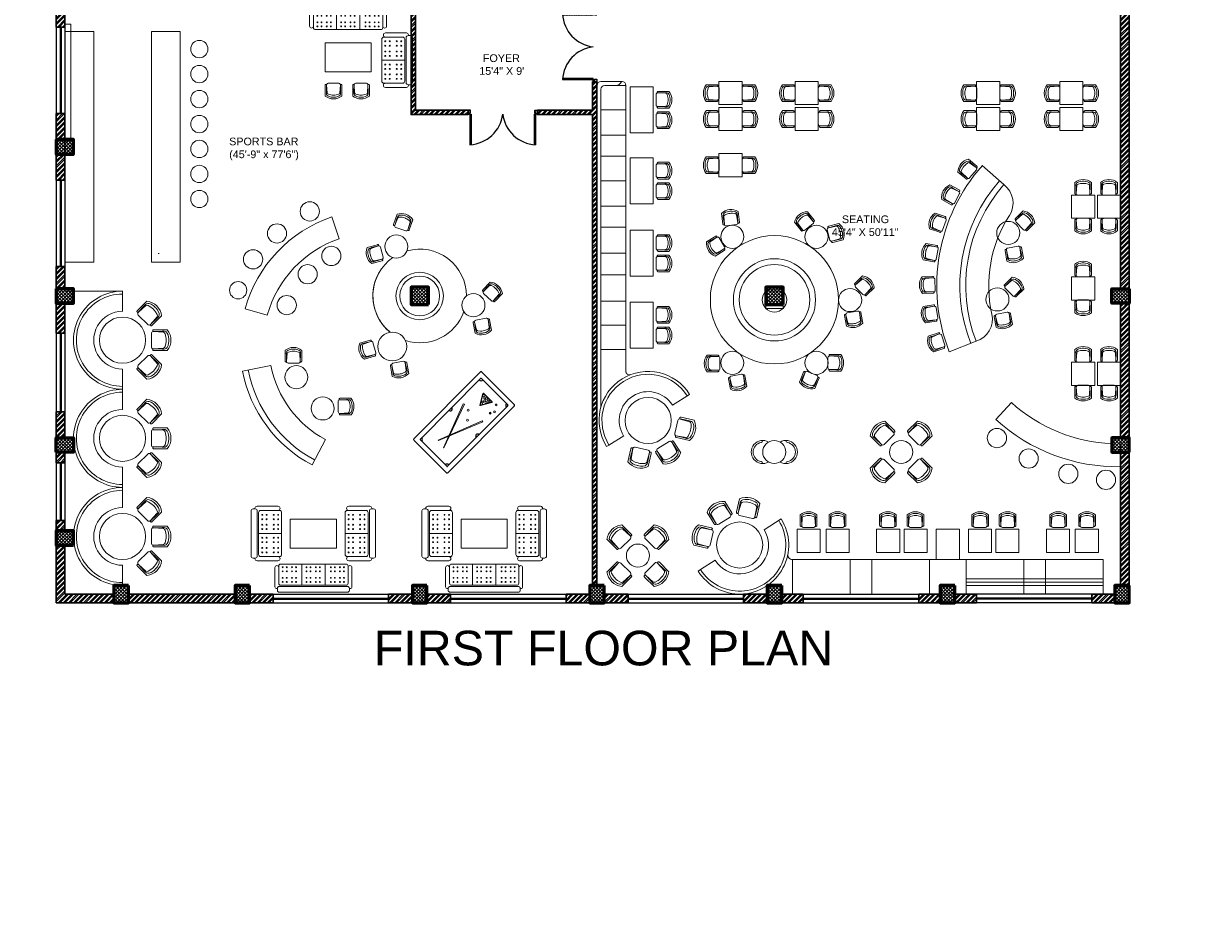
# Model space of a CAD drawing. Header units: inches. Extents: x 704 to 259546, y -107711 to 151004.
# Tile 187 of 256: x 127103 to 128315, y 22307 to 23247. Entities that reach past the tile are written whole.
import ezdxf

# ---------------------------------------------------------------- set-up
doc = ezdxf.new("R2010")
doc.units = ezdxf.units.IN
doc.header["$MEASUREMENT"] = 0
for name, color, linetype in [('NT', 1, 'Continuous'), ('PD_025_TEXT', 61, 'Continuous'), ('PP BALL VALVE', 7, 'Continuous')]:
    doc.layers.add(name, color=color, linetype=linetype)
for name, color, linetype, lineweight in [('PD_BRICK WALL_115', 134, 'Continuous', 30), ('PD_COLUMN', 2, 'Continuous', 60), ('PD_DOOR', 42, 'Continuous', 25), ('PD_FURNITURE_LOOSE', 20, 'Continuous', 18), ('PD_HATCH', 45, 'Continuous', 9), ('PD_WINDOW', 140, 'Continuous', 25), ('TEXT', 7, 'Continuous', 15)]:
    doc.layers.add(name, color=color, linetype=linetype, lineweight=lineweight)
doc.styles.get("Standard").update_dxf_attribs({"font": 'arial.ttf', "height": 6})
doc.styles.add('style1', font='arial.ttf', dxfattribs={"height": 500})
pattern_1 = [(45, (154266.819, 41472.0825), (-2.65165043, 2.65165043), []), (45, (154268.5867, 41472.0825), (-2.65165043, 2.65165043), [])]
pattern_2 = [(45, (272580.633, 49362.1867), (-1.767766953, 1.767766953), []), (135, (272580.633, 49362.1867), (-1.767766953, -1.767766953), [])]

# ---------------------------------------------------------------- blocks, each defined once
blk = doc.blocks.new('door')
h = blk.add_hatch()
h.set_pattern_fill('ANSI31', color=8, scale=10, style=0)
h.set_pattern_definition([(45, (10752.127, -6120.4824), (-0.883883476, 0.883883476), [])])
edge = h.paths.add_edge_path()
edge.add_arc((-14403.8, -18781.4), 31.4, 180, 182.3452)
edge.add_line((-14435.2, -18782.7), (-14403.8, -18782.7))
edge.add_line((-14403.8, -18782.7), (-14403.8, -18781.4))
edge.add_line((-14403.8, -18781.4), (-14435.3, -18781.4))
h = blk.add_hatch()
h.set_pattern_fill('ANSI31', color=8, scale=10, style=0)
h.set_pattern_definition([(45, (10752.127, -6123.4768), (-0.883883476, 0.883883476), [])])
edge = h.paths.add_edge_path()
edge.add_arc((-14403.8, -18848.7), 31.4, 177.6548, 180, ccw=False)
edge.add_line((-14435.2, -18847.4), (-14403.8, -18847.4))
edge.add_line((-14403.8, -18847.4), (-14403.8, -18848.7))
edge.add_line((-14403.8, -18848.7), (-14435.3, -18848.7))
at = {"color": 8}
for p, q in [((-14403.8, -18781.4), (-14435.3, -18781.4)), ((-14403.8, -18782.7), (-14435.2, -18782.7)), ((-14403.8, -18780.1), (-14403.8, -18782.7)), ((-14403.8, -18848.7), (-14435.3, -18848.7)), ((-14403.8, -18847.4), (-14435.2, -18847.4)), ((-14403.8, -18850), (-14403.8, -18847.4))]:
    blk.add_line(p, q, dxfattribs=at)
for points in [[(-14400, -18782.1), (-14400, -18779.5), (-14403.8, -18779.5), (-14403.8, -18781.4), (-14402.6, -18781.4), (-14402.6, -18782.1), (-14400, -18782.1)], [(-14400, -18848.1), (-14400, -18850.6), (-14403.8, -18850.6), (-14403.8, -18848.7), (-14402.6, -18848.7), (-14402.6, -18848.1), (-14400, -18848.1)]]:
    blk.add_lwpolyline(points, dxfattribs=at)
for points in [[(-14400.2, -18781.8), (-14400.2, -18779.7), (-14403.6, -18779.7), (-14403.6, -18781.2), (-14402.3, -18781.2), (-14402.3, -18781.8)], [(-14400.2, -18848.3), (-14400.2, -18850.4), (-14403.6, -18850.4), (-14403.6, -18849), (-14402.3, -18849), (-14402.3, -18848.3)]]:
    blk.add_lwpolyline(points, close=True, dxfattribs=at)
for centre, radius, start, end in [((-14399.5, -18779.6), 35.8, 182.8848, 263.0539), ((-14399.9, -18850.3), 35.4, 96.4258, 177.3294)]:
    blk.add_arc(centre, radius, start, end, dxfattribs=at)
blk = doc.blocks.new('LONG SEATING')
at = {"layer": 'PD_FURNITURE_LOOSE', "color": 8}
for p, q in [((-9458.3, -19159.3), (-9458.3, -18857.6)), ((-9454.3, -18853.6), (-9432.3, -18853.6)), ((-9450.3, -18857.6), (-9428.3, -18857.6)), ((-9434.7, -18855.9), (-9432.5, -18853.6)), ((-9428.3, -18857.6), (-9428.3, -19154.9)), ((-9454.3, -19192.5), (-9454.3, -18861.6)), ((-9454.3, -18883.1), (-9428.3, -18883.1)), ((-9454.3, -18909.5), (-9428.3, -18909.5)), ((-9454.3, -18931.3), (-9428.3, -18931.3)), ((-9450.4, -18931.3), (-9438, -18931.3)), ((-9454.3, -18956.8), (-9428.3, -18956.8)), ((-9454.3, -18983.2), (-9428.3, -18983.2)), ((-9454.3, -19005), (-9428.3, -19005)), ((-9454.3, -19032), (-9428.3, -19032)), ((-9454.3, -19054.5), (-9428.3, -19054.5)), ((-9454.3, -19081.8), (-9428.3, -19081.8)), ((-9454.3, -19106.8), (-9428.3, -19106.8)), ((-9454.3, -19132.2), (-9428.3, -19132.2))]:
    blk.add_line(p, q, dxfattribs=at)
for centre, radius, start, end in [((-9454.3, -18857.6), 4, 90, 180), ((-9450.3, -18861.6), 4, 90, 180), ((-9438, -18853.6), 4, 270, 324.4698), ((-9432.3, -18857.6), 4, 0, 90), ((-9424.7, -19154.9), 3.62, 180.002, 284.8487)]:
    blk.add_arc(centre, radius, start, end, dxfattribs=at)
blk = doc.blocks.new('A$C57124B3B')
at = {"color": 8}
for p, q in [((46, 504), (46, 109)), ((665, 109), (665, 506))]:
    blk.add_line(p, q, dxfattribs=at)
for points in [[(100, 525), (95, 530), (90, 534), (86, 537), (82, 539), (78, 541), (75, 542), (71, 542), (68, 542), (66, 541), (63, 541), (61, 540), (59, 539), (57, 538), (55, 537), (54, 535), (52, 534), (51, 532), (50, 529), (49, 526), (48, 522), (47, 516), (46, 509), (46, 506)], [(100, 525), (92, 265), (90, 207), (95, 175), (111, 140), (143, 111), (197, 86), (269, 70), (318, 65), (357, 65)], [(610, 525), (619, 265), (621, 207), (615, 175), (599, 140), (568, 111), (513, 86), (441, 70), (392, 65), (354, 65)], [(610, 525), (615, 530), (620, 534), (624, 537), (629, 539), (632, 541), (636, 542), (639, 542), (642, 542), (645, 541), (647, 541), (650, 540), (652, 539), (653, 538), (655, 537), (657, 535), (658, 534), (659, 532), (660, 529), (662, 526), (663, 522), (664, 516), (664, 509), (665, 506)]]:
    blk.add_lwpolyline(points, dxfattribs=at)
blk.add_lwpolyline([(353, 144), (310, 144), (260, 151), (165, 175), (136, 193), (116, 221), (100, 522, -0.429937), (157, 583), (553, 583, -0.429937), (610, 522), (594, 221), (575, 193), (545, 175), (450, 151), (401, 144), (357, 144)], format="xyb", dxfattribs=at)
blk.add_arc((355, 499), 498, 231.563, 308.437, dxfattribs=at)
blk = doc.blocks.new('sfsfsfsf')
at = {"layer": 'PD_FURNITURE_LOOSE', "color": 8}
for p, q in [((-14015.6, -19354.5), (-14015.6, -19390.5)), ((-14015.6, -19354.5), (-13873.1, -19354.5)), ((-13955.6, -19354.5), (-13955.6, -19390.5)), ((-13933.1, -19354.5), (-13933.1, -19390.5)), ((-13873.1, -19354.5), (-13873.1, -19390.5)), ((-14015.6, -19374.4), (-13873.1, -19374.4)), ((-13873.1, -19378.1), (-14015.6, -19378.1)), ((-13873.1, -19381.5), (-14015.6, -19381.5))]:
    blk.add_line(p, q, dxfattribs=at)
for points in [[(-14013.3, -19323), (-14013.3, -19347), (-13989.3, -19347), (-13989.3, -19323)], [(-13984.7, -19323), (-13984.7, -19347), (-13960.7, -19347), (-13960.7, -19323)], [(-13932.2, -19323), (-13932.2, -19347), (-13908.2, -19347), (-13908.2, -19323)], [(-13902.1, -19323), (-13902.1, -19347), (-13878.1, -19347), (-13878.1, -19323)]]:
    blk.add_lwpolyline(points, close=True, dxfattribs=at)
at = {"layer": 'PD_FURNITURE_LOOSE', "color": 8, "extrusion": (0, 0, -1), "xscale": -0.02800229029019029, "yscale": 0.02800229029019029, "zscale": -0.02800229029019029, "rotation": 180}
for p in [(13991.1, -19304.8), (13962.5, -19304.8), (13910, -19304.8), (13879.9, -19304.8)]:
    blk.add_blockref('A$C57124B3B', p, dxfattribs=at)
blk = doc.blocks.new('gfhh')
at = {"layer": 'PD_FURNITURE_LOOSE', "color": 8}
for p, q in [((371822.3, 121926.3), (371820.2, 121928.4)), ((371822.3, 121926.3), (371835.1, 121913.5)), ((371877.5, 121871.1), (371892.3, 121856.3))]:
    blk.add_line(p, q, dxfattribs=at)
blk.add_circle((371856.3, 121892.3), 24, dxfattribs=at)
for radius in [51, 48, 30]:
    blk.add_arc((371856.3, 121892.3), radius, 135, 315, dxfattribs=at)
at = {"layer": 'PD_FURNITURE_LOOSE', "color": 8, "yscale": 0.03500286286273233, "zscale": 0.03500286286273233}
for p, xscale, rotation in [((371868.7, 121942.7), 0.03500286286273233, 180.0000000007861), ((371883.1, 121936.7), -0.03500286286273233, 135.0000000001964), ((371906.7, 121904.7), -0.03500286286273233, 90)]:
    blk.add_blockref('A$C57124B3B', p, dxfattribs=dict(at, xscale=xscale, rotation=rotation))
blk = doc.blocks.new('SGRB')
at = {"layer": 'PD_FURNITURE_LOOSE', "color": 8}
blk.add_lwpolyline([(285163.1, -172777.1), (285187.1, -172777.1), (285187.1, -172801.1), (285163.1, -172801.1), (285163.1, -172777.1)], dxfattribs=at)
at = {"layer": 'PD_FURNITURE_LOOSE', "color": 8, "extrusion": (0, 0, -1), "xscale": -0.02800229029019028, "yscale": 0.02800229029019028, "zscale": -0.02800229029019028, "rotation": 180}
blk.add_blockref('A$C57124B3B', (-285185.1, -172760.8), dxfattribs=at)
at = {"layer": 'PD_FURNITURE_LOOSE', "color": 8, "extrusion": (0, 0, -1), "xscale": 0.02800229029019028, "yscale": 0.02800229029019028, "zscale": -0.02800229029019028}
blk.add_blockref('A$C57124B3B', (-285185.1, -172817.4), dxfattribs=at)
blk = doc.blocks.new('FGGHGH')
at = {"layer": 'PD_FURNITURE_LOOSE', "color": 8}
for p, q in [((15589.3, -1662.5), (15589.1, -1662.5)), ((15612.9, -1662.5), (15613.1, -1662.5)), ((15589.3, -1686.5), (15589.1, -1686.5)), ((15612.9, -1686.5), (15613.1, -1686.5))]:
    blk.add_line(p, q, dxfattribs=at)
blk.add_circle((15601.1, -1674.5), 12, dxfattribs=at)
for centre, radius, start, end in [((15601.1, -1662.5), 12, 330, 210), ((15601.1, -1662.5), 10, 9.5941, 170.4059), ((15589.3, -1660.5), 2, 270, 350.4059), ((15612.9, -1660.5), 2, 189.5941, 270), ((15601.1, -1686.5), 12, 150, 30), ((15589.3, -1688.5), 2, 9.5941, 90), ((15601.1, -1686.5), 10, 189.5941, 350.4059), ((15612.9, -1688.5), 2, 90, 170.4059)]:
    blk.add_arc(centre, radius, start, end, dxfattribs=at)
blk = doc.blocks.new('SNOOKER T')
at = {"layer": 'PD_HATCH', "ltscale": 12}
h = blk.add_hatch(color=8, dxfattribs=at)
h.dxf.hatch_style = 1
h.paths.add_polyline_path([(-13082.5, -18423.9, 1), (-13080.6, -18423.9, 1)])
at = {"color": 8, "linetype": 'ByBlock'}
for p, q in [((-13134.2, -18407.1), (-13134.3, -18407.4)), ((-13135.8, -18415.3), (-13135.7, -18415.6))]:
    blk.add_line(p, q, dxfattribs=at)
blk.add_lwpolyline([(-13092, -18423.6), (-13135.1, -18406.8), (-13135.2, -18407.1), (-13092.4, -18424.7)], close=True, dxfattribs=at)
for points in [[(-13123.7, -18411.3), (-13093, -18400.3), (-13093.4, -18399.2), (-13124.4, -18411)], [(-13125.1, -18411.2), (-13136.7, -18415.6), (-13136.6, -18415.9), (-13124.4, -18411.5)]]:
    blk.add_lwpolyline(points, dxfattribs=at)
for points in [[(-13073.1, -18417.9, 0.577193), (-13072.4, -18417.5), (-13072.4, -18406, 0.577193), (-13073.1, -18405.7), (-13083, -18411.4, 0.577665), (-13083, -18412.1)], [(-13072.9, -18417.6, 0.577193), (-13072.8, -18417.5), (-13072.8, -18406, 0.577193), (-13072.9, -18406), (-13082.8, -18411.7, 0.577665), (-13082.8, -18411.8)]]:
    blk.add_lwpolyline(points, format="xyb", close=True, dxfattribs=at)
for centre in [(-13094.5, -18406.9), (-13073.7, -18407.5), (-13101.6, -18413.2), (-13081, -18411.7), (-13078.9, -18411.2), (-13077.1, -18413.7), (-13076.2, -18411.3), (-13075.3, -18414.6), (-13074.8, -18409.7), (-13074.2, -18411.7), (-13073.7, -18413.5), (-13073.7, -18416), (-13081.6, -18423.9), (-13077.6, -18426.1), (-13071.9, -18422.3)]:
    blk.add_circle(centre, 0.925, dxfattribs=at)
at = {"layer": 'NT', "color": 8}
for points in [[(-13150.5, -18435.5), (-13060.4, -18435.5, 0.414214), (-13059.2, -18434.3), (-13059.2, -18390.5, 0.414214), (-13060.4, -18389.3), (-13150.5, -18389.3, 0.414214), (-13151.7, -18390.5), (-13151.7, -18434.3, 0.414214)], [(-13146.5, -18430.9), (-13064.5, -18430.9, 0.414214), (-13063.8, -18430.3), (-13063.8, -18394.5, 0.414214), (-13064.5, -18393.9), (-13146.5, -18393.9, 0.414214), (-13147.1, -18394.5), (-13147.1, -18430.3, 0.414214)]]:
    blk.add_lwpolyline(points, format="xyb", close=True, dxfattribs=at)
for centre, radius, start, end in [((-13147.1, -18393.9), 2.47, 270, 0), ((-13105.5, -18393.9), 1.85, 180, 0), ((-13063.8, -18393.9), 2.47, 180, 270), ((-13147.1, -18430.9), 2.47, 0, 90), ((-13105.5, -18430.9), 1.85, 0, 180), ((-13063.8, -18430.9), 2.47, 90, 180)]:
    blk.add_arc(centre, radius, start, end, dxfattribs=at)
blk = doc.blocks.new('A$C26EC0CD8')
at = {"layer": 'PD_FURNITURE_LOOSE', "color": 8}
for p, q in [((0, 185.1), (0, 15.1)), ((3.8, 195.2), (3.8, 195.2)), ((50, 190.1), (5, 190.1)), ((58.8, 200.2), (8.8, 200.2)), ((55, 15.1), (55, 185.1)), ((58.1, 188.7), (58.1, 11.4)), ((68.1, 193.7), (63.1, 193.7)), ((63.8, 195.2), (63.8, 195.2)), ((73.1, 11.4), (73.1, 188.7)), ((55, 130.5), (0, 130.5)), ((55, 69.7), (0, 69.7)), ((3.8, 5), (3.8, 5)), ((5, 10.1), (50, 10.1)), ((58.8, 0), (8.8, 0)), ((68.1, 6.4), (63.1, 6.4)), ((63.8, 5), (63.8, 5))]:
    blk.add_line(p, q, dxfattribs=at)
for centre in [(8.3, 180), (8.3, 169.5), (8.3, 155.7), (18.9, 180), (18.9, 169.5), (18.9, 155.7), (35.8, 180), (35.8, 169.5), (35.8, 155.7), (46.4, 180), (46.4, 169.5), (46.4, 155.7), (8.3, 145.2), (18.9, 145.2), (35.8, 145.2), (46.4, 145.2), (8.3, 118.2), (8.3, 107.7), (8.3, 93.8), (18.9, 118.2), (18.9, 107.7), (18.9, 93.8), (35.8, 118.2), (35.8, 107.7), (35.8, 93.8), (46.4, 118.2), (46.4, 107.7), (46.4, 93.8), (8.3, 83.3), (18.9, 83.3), (35.8, 83.3), (46.4, 83.3), (8.3, 54.8), (8.3, 44.3), (8.3, 31.1), (18.9, 54.8), (18.9, 44.3), (18.9, 31.1), (35.8, 54.8), (35.8, 44.3), (35.8, 31.1), (46.4, 54.8), (46.4, 44.3), (46.4, 31.1), (8.3, 20.7), (18.9, 20.7), (35.8, 20.7), (46.4, 20.7)]:
    blk.add_circle(centre, 1.1, dxfattribs=at)
for centre, start, end in [((5, 185.1), 90, 180), ((8.8, 195.2), 90, 180), ((8.8, 195.2), 180, 270), ((50, 185.1), 0, 90), ((63.1, 188.7), 90, 180), ((58.8, 195.2), 0, 90), ((58.8, 195.2), 343.1862, 0), ((68.1, 188.7), 0, 90), ((5, 15.1), 180, 270), ((8.8, 5), 90, 180), ((8.8, 5), 180, 270), ((50, 15.1), 270, 0), ((63.1, 11.4), 180, 270), ((58.8, 5), 270, 0), ((68.1, 11.4), 270, 360)]:
    blk.add_arc(centre, 5, start, end, dxfattribs=at)
blk = doc.blocks.new('A$C06600E0D')
at = {"layer": 'PD_FURNITURE_LOOSE', "color": 8}
for p, q in [((0, 119), (0, 11.4)), ((5, 124), (10, 124)), ((9.3, 125.5), (9.3, 125.5)), ((14.3, 130.5), (64.3, 130.5)), ((15, 11.4), (15, 119)), ((18.1, 115.4), (18.1, 15.1)), ((68.1, 120.4), (23.1, 120.4)), ((69.3, 125.5), (69.3, 125.5)), ((73.1, 15.1), (73.1, 115.4)), ((73.1, 65.2), (18.1, 65.2)), ((5, 6.4), (10, 6.4)), ((9.3, 5), (9.3, 5)), ((14.3, 0), (64.3, 0)), ((23.1, 10.1), (68.1, 10.1)), ((69.3, 5), (69.3, 5))]:
    blk.add_line(p, q, dxfattribs=at)
for centre in [(26.7, 109.8), (26.7, 99.3), (26.7, 86.2), (37.3, 109.8), (37.3, 99.3), (37.3, 86.2), (54.1, 109.8), (54.1, 99.3), (54.1, 86.2), (64.8, 109.8), (64.8, 99.3), (64.8, 86.2), (26.7, 75.7), (26.7, 55), (37.3, 75.7), (37.3, 55), (54.1, 75.7), (54.1, 55), (64.8, 75.7), (64.8, 55), (26.7, 44.5), (26.7, 30.7), (37.3, 44.5), (37.3, 30.7), (54.1, 44.5), (54.1, 30.7), (64.8, 44.5), (64.8, 30.7), (26.7, 20.2), (37.3, 20.2), (54.1, 20.2), (64.8, 20.2)]:
    blk.add_circle(centre, 1.1, dxfattribs=at)
for centre, start, end in [((5, 119), 90, 180), ((14.3, 125.5), 90, 180), ((10, 119), 0, 90), ((23.1, 115.4), 90, 180), ((64.3, 125.5), 0, 90), ((64.3, 125.5), 270, 0), ((68.1, 115.4), 0, 90), ((5, 11.4), 180, 270), ((14.3, 5), 163.1862, 180), ((14.3, 5), 180, 270), ((10, 11.4), 270, 0), ((23.1, 15.1), 180, 270), ((64.3, 5), 360, 90), ((64.3, 5), 270, 0), ((68.1, 15.1), 270, 0)]:
    blk.add_arc(centre, 5, start, end, dxfattribs=at)
blk = doc.blocks.new('POSHGJ')
at = {"color": 8, "lineweight": 5, "ltscale": 100}
for points in [[(0, -133), (448, -133), (448, 0), (0, 0)], [(0, -109), (448, -109), (448, -133), (0, -133)], [(6, -3), (77, -3), (77, -105), (6, -105)], [(81, -3), (213, -3), (213, -63), (81, -63)], [(81, -66), (213, -66), (213, -105), (81, -105)], [(218, -105), (444, -105), (444, -3), (218, -3)], [(218, -112), (444, -112), (444, -130), (218, -130)]]:
    blk.add_lwpolyline(points, close=True, dxfattribs=at)
at = {"color": 8}
for points in [[(424, -313), (32, -251), (35, -227), (429, -290), (424, -313)], [(424, -313), (32, -251)], [(35, -227), (50, -188), (428, -248)], [(417, -250), (59, -193), (51, -226), (417, -285), (417, -250)], [(144, -269), (152, -292), (166, -312), (185, -328), (207, -339), (231, -342), (255, -339), (279, -329), (298, -315), (312, -295)], [(166, -189), (154, -204)], [(301, -189), (166, -189)], [(268, -296), (185, -282), (184, -295), (266, -308), (268, -296), (269, -289)], [(185, -282), (187, -275)], [(323, -232), (315, -210), (301, -189)], [(429, -290), (428, -248)]]:
    blk.add_lwpolyline(points, dxfattribs=at)
blk = doc.blocks.new('FF')
at = {"layer": 'PD_HATCH'}
h = blk.add_hatch(dxfattribs=at)
h.set_pattern_fill('ANSI32', color=8, scale=10)
h.set_pattern_definition([(45, (-11536.3077, 4003.942), (-2.65165043, 2.65165043), []), (45, (-11534.54, 4003.942), (-2.65165043, 2.65165043), [])])
h.paths.add_polyline_path([(128238.4, 23592.7), (128071.9, 23592.7), (128071.9, 23583.7), (128238.4, 23583.7)])
h.paths.add_polyline_path([(128056.9, 23592.7), (127891.9, 23592.7), (127891.9, 23583.7), (128056.9, 23583.7)])
h.paths.add_polyline_path([(127876.9, 23592.7), (127707.4, 23592.7), (127707.4, 23583.7), (127876.9, 23583.7)])
h.paths.add_polyline_path([(127692.4, 23592.7), (127522.9, 23592.7), (127522.9, 23583.7), (127692.4, 23583.7)])
h.paths.add_polyline_path([(127507.9, 23592.7), (127338.4, 23592.7), (127338.4, 23583.7), (127507.9, 23583.7)])
h.paths.add_polyline_path([(127323.4, 23592.7), (127212.4, 23592.7), (127212.4, 23583.7), (127323.4, 23583.7)])
h.paths.add_polyline_path([(127197.4, 23592.7), (127137.4, 23592.7), (127137.4, 23532.7), (127146.4, 23532.7), (127146.4, 23583.7), (127197.4, 23583.7)])
h.paths.add_polyline_path([(127146.4, 23517.7), (127137.4, 23517.7), (127137.4, 23507), (127146.4, 23507)])
h.paths.add_polyline_path([(127146.4, 23421.2), (127137.4, 23421.2), (127137.4, 23394.2), (127146.4, 23394.2)])
h.paths.add_polyline_path([(127146.4, 23447), (127137.4, 23447), (127137.4, 23436.2), (127146.4, 23436.2)])
h.paths.add_polyline_path([(127146.4, 23266.2), (127137.4, 23266.2), (127137.4, 23243.2), (127146.4, 23243.2)])
h.paths.add_polyline_path([(127146.4, 23153.2), (127137.4, 23153.2), (127137.4, 23126.2), (127146.4, 23126.2)])
h.paths.add_polyline_path([(127146.4, 23111.2), (127137.4, 23111.2), (127137.4, 23084.2), (127146.4, 23084.2)])
h.paths.add_polyline_path([(127146.4, 22994.2), (127137.4, 22994.2), (127137.4, 22971.2), (127146.4, 22971.2)])
h.paths.add_polyline_path([(127146.4, 22956.2), (127137.4, 22956.2), (127137.4, 22925.2), (127146.4, 22925.2)])
h.paths.add_polyline_path([(127146.4, 22843.2), (127137.4, 22843.2), (127137.4, 22816.2), (127146.4, 22816.2)])
h.paths.add_polyline_path([(127146.4, 22801.2), (127137.4, 22801.2), (127137.4, 22790.4), (127146.4, 22790.4)])
h.paths.add_polyline_path([(127146.4, 22730.4), (127137.4, 22730.4), (127137.4, 22719.7), (127146.4, 22719.7)])
h.paths.add_polyline_path([(127146.4, 22704.7), (127137.4, 22704.7), (127137.4, 22644.7), (127197.4, 22644.7), (127197.4, 22653.7), (127146.4, 22653.7)])
h.paths.add_polyline_path([(127323.4, 22653.7), (127212.4, 22653.7), (127212.4, 22644.7), (127323.4, 22644.7)])
h.paths.add_polyline_path([(127507.9, 22653.7), (127483.1, 22653.7), (127483.1, 22644.7), (127507.9, 22644.7)])
h.paths.add_polyline_path([(127363.1, 22653.7), (127338.4, 22653.7), (127338.4, 22644.7), (127363.1, 22644.7)])
h.paths.add_polyline_path([(127547.6, 22653.7), (127522.9, 22653.7), (127522.9, 22644.7), (127547.6, 22644.7)])
h.paths.add_polyline_path([(127692.4, 22653.7), (127667.6, 22653.7), (127667.6, 22644.7), (127692.4, 22644.7)])
h.paths.add_polyline_path([(127732.1, 22653.7), (127707.4, 22653.7), (127707.4, 22644.7), (127732.1, 22644.7)])
h.paths.add_polyline_path([(127876.9, 22653.7), (127852.1, 22653.7), (127852.1, 22644.7), (127876.9, 22644.7)])
h.paths.add_polyline_path([(127914.4, 22653.7), (127891.9, 22653.7), (127891.9, 22644.7), (127914.4, 22644.7)])
h.paths.add_polyline_path([(128056.9, 22653.7), (128034.4, 22653.7), (128034.4, 22644.7), (128056.9, 22644.7)])
h.paths.add_polyline_path([(128094.4, 22653.7), (128071.9, 22653.7), (128071.9, 22644.7), (128094.4, 22644.7)])
h.paths.add_polyline_path([(128238.4, 22653.7), (128214.4, 22653.7), (128214.4, 22644.7), (128238.4, 22644.7)])
h.paths.add_polyline_path([(128253.4, 22662.7), (128244.4, 22662.7)])
h.paths.add_polyline_path([(128253.4, 22801.2), (128244.4, 22801.2), (128244.4, 22662.7), (128253.4, 22662.7)])
h.paths.add_polyline_path([(128253.4, 22956.2), (128244.4, 22956.2), (128244.4, 22816.2), (128253.4, 22816.2)])
h.paths.add_polyline_path([(128253.4, 23266.2), (128244.4, 23266.2), (128244.4, 22971.2), (128253.4, 22971.2)])
h.paths.add_polyline_path([(128253.4, 23574.7), (128244.4, 23574.7), (128244.4, 23436.2), (128253.4, 23436.2)])
h.paths.add_polyline_path([(128235.4, 23433.2), (128130.4, 23433.2), (128130.4, 23424.2), (128235.4, 23424.2)])
h.paths.add_polyline_path([(128130.4, 23421.2), (128121.4, 23421.2), (128121.4, 23343.2), (128130.4, 23343.2)])
h.paths.add_polyline_path([(128121.4, 23433.2), (128049.4, 23433.2), (128049.4, 23424.2), (128121.4, 23424.2)])
h.paths.add_polyline_path([(128049.4, 23421.2), (128040.4, 23421.2), (128040.4, 23343.2), (128049.4, 23343.2)])
h.paths.add_polyline_path([(128040.4, 23433.2), (127959.4, 23433.2), (127959.4, 23331.2), (127986.4, 23331.2), (127986.4, 23340.2), (127968.4, 23340.2), (127968.4, 23424.2), (128040.4, 23424.2)])
h.paths.add_polyline_path([(128040.4, 23340.2), (128022.4, 23340.2), (128022.4, 23331.2), (128040.4, 23331.2)], flags=17)
h.paths.add_polyline_path([(128067.4, 23340.2), (128049.4, 23340.2), (128049.4, 23331.2), (128067.4, 23331.2)])
h.paths.add_polyline_path([(128121.4, 23340.2), (128103.4, 23340.2), (128103.4, 23331.2), (128121.4, 23331.2)])
h.paths.add_polyline_path([(128130.4, 23331.2), (128121.4, 23331.2), (128121.4, 23268.2), (128130.4, 23268.2)])
h.paths.add_polyline_path([(128253.4, 23282.2), (128244.4, 23282.2), (128244.4, 23281.2), (128253.4, 23281.2)])
h.paths.add_polyline_path([(128253.4, 23421.2), (128244.4, 23421.2), (128244.4, 23402.2), (128253.4, 23402.2)])
h = blk.add_hatch(dxfattribs=at)
h.set_pattern_fill('ANSI32', color=8, scale=10)
h.set_pattern_definition(pattern_1)
h.paths.add_polyline_path([(127510.9, 23264.7), (127506.4, 23264.7), (127506.4, 23152.2), (127565.7, 23152.2), (127565.7, 23156.7), (127510.9, 23156.7)])
h = blk.add_hatch(dxfattribs=at)
h.set_pattern_fill('ANSI32', color=8, scale=10)
h.set_pattern_definition(pattern_1)
h.paths.add_polyline_path([(127699.8, 23186.6), (127695.3, 23186.6), (127695.3, 23156.7), (127637.8, 23156.7), (127637.8, 23152.2), (127695.3, 23152.2), (127695.3, 22662.7), (127699.8, 22662.7)])
h = blk.add_hatch(dxfattribs=at)
h.set_pattern_fill('ANSI37', color=8, scale=20)
h.set_pattern_definition(pattern_2)
h.paths.add_polyline_path([(127137.4, 23126.2), (127137.4, 23111.2), (127155.4, 23111.2), (127155.4, 23126.2)])
h = blk.add_hatch(dxfattribs=at)
h.set_pattern_fill('ANSI37', color=8, scale=20)
h.set_pattern_definition(pattern_2)
h.paths.add_polyline_path([(127137.4, 22971.2), (127137.4, 22956.2), (127155.4, 22956.2), (127155.4, 22971.2)])
h = blk.add_hatch(dxfattribs=at)
h.set_pattern_fill('ANSI37', color=8, scale=20)
h.set_pattern_definition(pattern_2)
h.paths.add_polyline_path([(127524.4, 22954.7), (127524.4, 22972.7), (127506.4, 22972.7), (127506.4, 22954.7)])
h = blk.add_hatch(dxfattribs=at)
h.set_pattern_fill('ANSI37', color=8, scale=20)
h.set_pattern_definition(pattern_2)
h.paths.add_polyline_path([(127893.4, 22954.7), (127893.4, 22972.7), (127875.4, 22972.7), (127875.4, 22954.7)])
h = blk.add_hatch(dxfattribs=at)
h.set_pattern_fill('ANSI37', color=8, scale=20)
h.set_pattern_definition(pattern_2)
h.paths.add_polyline_path([(128253.4, 22971.2), (128253.4, 22956.2), (128235.4, 22956.2), (128235.4, 22971.2)])
h = blk.add_hatch(dxfattribs=at)
h.set_pattern_fill('ANSI37', color=8, scale=20)
h.set_pattern_definition(pattern_2)
h.paths.add_polyline_path([(127137.4, 22801.2), (127137.4, 22816.2), (127155.4, 22816.2), (127155.4, 22801.2)])
h = blk.add_hatch(dxfattribs=at)
h.set_pattern_fill('ANSI37', color=8, scale=20)
h.set_pattern_definition(pattern_2)
h.paths.add_polyline_path([(128253.4, 22801.2), (128253.4, 22816.2), (128235.4, 22816.2), (128235.4, 22801.2)])
h = blk.add_hatch(dxfattribs=at)
h.set_pattern_fill('ANSI37', color=8, scale=20)
h.set_pattern_definition(pattern_2)
h.paths.add_polyline_path([(127137.4, 22704.7), (127137.4, 22719.7), (127155.4, 22719.7), (127155.4, 22704.7)])
h = blk.add_hatch(dxfattribs=at)
h.set_pattern_fill('ANSI37', color=8, scale=20)
h.set_pattern_definition(pattern_2)
h.paths.add_polyline_path([(127212.4, 22644.7), (127197.4, 22644.7), (127197.4, 22662.7), (127212.4, 22662.7)])
h = blk.add_hatch(dxfattribs=at)
h.set_pattern_fill('ANSI37', color=8, scale=20)
h.set_pattern_definition(pattern_2)
h.paths.add_polyline_path([(127338.4, 22644.7), (127323.4, 22644.7), (127323.4, 22662.7), (127338.4, 22662.7)])
h = blk.add_hatch(dxfattribs=at)
h.set_pattern_fill('ANSI37', color=8, scale=20)
h.set_pattern_definition(pattern_2)
h.paths.add_polyline_path([(127522.9, 22644.7), (127507.9, 22644.7), (127507.9, 22662.7), (127522.9, 22662.7)])
h = blk.add_hatch(dxfattribs=at)
h.set_pattern_fill('ANSI37', color=8, scale=20)
h.set_pattern_definition(pattern_2)
h.paths.add_polyline_path([(127707.4, 22644.7), (127692.4, 22644.7), (127692.4, 22662.7), (127707.4, 22662.7)])
h = blk.add_hatch(dxfattribs=at)
h.set_pattern_fill('ANSI37', color=8, scale=20)
h.set_pattern_definition(pattern_2)
h.paths.add_polyline_path([(127891.9, 22644.7), (127876.9, 22644.7), (127876.9, 22662.7), (127891.9, 22662.7)])
h = blk.add_hatch(dxfattribs=at)
h.set_pattern_fill('ANSI37', color=8, scale=20)
h.set_pattern_definition(pattern_2)
h.paths.add_polyline_path([(128071.9, 22644.7), (128056.9, 22644.7), (128056.9, 22662.7), (128071.9, 22662.7)])
h = blk.add_hatch(dxfattribs=at)
h.set_pattern_fill('ANSI37', color=8, scale=20)
h.set_pattern_definition(pattern_2)
h.paths.add_polyline_path([(128253.4, 22644.7), (128238.4, 22644.7), (128238.4, 22662.7), (128253.4, 22662.7)])
at = {"layer": 'PD_BRICK WALL_115', "color": 8, "lineweight": 30}
for p, q in [((127137.4, 23282.2), (127137.4, 23243.2)), ((128253.4, 22971.2), (128253.4, 23282.2)), ((127146.4, 23266.2), (127146.4, 23243.2)), ((128244.4, 22971.2), (128244.4, 23266.2)), ((127137.4, 23243.2), (127146.4, 23243.2)), ((127137.4, 23153.2), (127137.4, 23084.2)), ((127137.4, 23153.2), (127146.4, 23153.2)), ((127146.4, 23153.2), (127146.4, 23126.2)), ((127699.8, 23089.4), (127699.8, 23134.2)), ((127146.4, 23111.2), (127146.4, 23084.2)), ((127137.4, 23084.2), (127146.4, 23084.2)), ((127137.4, 22994.2), (127137.4, 22925.2)), ((127137.4, 22994.2), (127146.4, 22994.2)), ((127146.4, 22994.2), (127146.4, 22971.2)), ((127146.4, 22956.2), (127146.4, 22925.2)), ((128244.4, 22956.2), (128244.4, 22816.2)), ((128253.4, 22956.2), (128253.4, 22816.2)), ((127137.4, 22925.2), (127146.4, 22925.2)), ((127137.4, 22843.2), (127137.4, 22790.4)), ((127137.4, 22843.2), (127146.4, 22843.2)), ((127146.4, 22843.2), (127146.4, 22816.2)), ((127146.4, 22801.2), (127146.4, 22790.4)), ((128244.4, 22801.2), (128244.4, 22662.7)), ((128253.4, 22801.2), (128253.4, 22662.7)), ((127137.4, 22790.4), (127146.4, 22790.4)), ((127137.4, 22730.4), (127137.4, 22644.7)), ((127137.4, 22730.4), (127146.4, 22730.4)), ((127146.4, 22730.4), (127146.4, 22719.7)), ((127146.4, 22704.7), (127146.4, 22653.7)), ((127137.4, 22644.7), (127363.1, 22644.7)), ((127146.4, 22653.7), (127197.4, 22653.7)), ((127212.4, 22653.7), (127323.4, 22653.7)), ((127338.4, 22653.7), (127363.1, 22653.7)), ((127363.1, 22653.7), (127363.1, 22644.7)), ((127483.1, 22653.7), (127507.9, 22653.7)), ((127483.1, 22653.7), (127483.1, 22644.7)), ((127483.1, 22644.7), (127547.6, 22644.7)), ((127522.9, 22653.7), (127547.6, 22653.7)), ((127547.6, 22653.7), (127547.6, 22644.7)), ((127667.6, 22653.7), (127692.4, 22653.7)), ((127667.6, 22653.7), (127667.6, 22644.7)), ((127667.6, 22644.7), (127732.1, 22644.7)), ((127707.4, 22653.7), (127732.1, 22653.7)), ((127732.1, 22653.7), (127732.1, 22644.7)), ((127852.1, 22653.7), (127876.9, 22653.7)), ((127852.1, 22653.7), (127852.1, 22644.7)), ((127852.1, 22644.7), (127914.4, 22644.7)), ((127891.9, 22653.7), (127914.4, 22653.7)), ((127914.4, 22653.7), (127914.4, 22644.7)), ((128034.4, 22653.7), (128056.9, 22653.7)), ((128034.4, 22653.7), (128034.4, 22644.7)), ((128034.4, 22644.7), (128094.4, 22644.7)), ((128071.9, 22653.7), (128094.4, 22653.7)), ((128094.4, 22653.7), (128094.4, 22644.7)), ((128214.4, 22653.7), (128238.4, 22653.7)), ((128214.4, 22653.7), (128214.4, 22644.7)), ((128214.4, 22644.7), (128253.4, 22644.7))]:
    blk.add_line(p, q, dxfattribs=at)
for points in [[(127510.9, 23264.7), (127510.9, 23156.7), (127565.7, 23156.7), (127565.7, 23152.2), (127506.4, 23152.2), (127506.4, 23264.7)], [(127695.3, 22662.7), (127695.3, 23152.2), (127637.8, 23152.2), (127637.8, 23156.7), (127695.3, 23156.7), (127695.3, 23186.6), (127699.8, 23186.6), (127699.8, 22662.7), (127695.3, 22662.7)]]:
    blk.add_lwpolyline(points, dxfattribs=at)
at = {"layer": 'PD_COLUMN', "color": 8}
for points in [[(127137.4, 23126.2), (127137.4, 23111.2), (127155.4, 23111.2), (127155.4, 23126.2)], [(127137.4, 22971.2), (127137.4, 22956.2), (127155.4, 22956.2), (127155.4, 22971.2)], [(127524.4, 22954.7), (127524.4, 22972.7), (127506.4, 22972.7), (127506.4, 22954.7)], [(127893.4, 22954.7), (127893.4, 22972.7), (127875.4, 22972.7), (127875.4, 22954.7)], [(128253.4, 22971.2), (128253.4, 22956.2), (128235.4, 22956.2), (128235.4, 22971.2)], [(127137.4, 22801.2), (127137.4, 22816.2), (127155.4, 22816.2), (127155.4, 22801.2)], [(128253.4, 22801.2), (128253.4, 22816.2), (128235.4, 22816.2), (128235.4, 22801.2)], [(127155.4, 22704.7), (127155.4, 22719.7), (127137.4, 22719.7), (127137.4, 22704.7)], [(127212.4, 22662.7), (127197.4, 22662.7), (127197.4, 22644.7), (127212.4, 22644.7)], [(127338.4, 22662.7), (127323.4, 22662.7), (127323.4, 22644.7), (127338.4, 22644.7)], [(127522.9, 22662.7), (127507.9, 22662.7), (127507.9, 22644.7), (127522.9, 22644.7)], [(127707.4, 22662.7), (127692.4, 22662.7), (127692.4, 22644.7), (127707.4, 22644.7)], [(127891.9, 22662.7), (127876.9, 22662.7), (127876.9, 22644.7), (127891.9, 22644.7)], [(128071.9, 22662.7), (128056.9, 22662.7), (128056.9, 22644.7), (128071.9, 22644.7)], [(128253.4, 22662.7), (128238.4, 22662.7), (128238.4, 22644.7), (128253.4, 22644.7)]]:
    blk.add_lwpolyline(points, close=True, dxfattribs=at)
at = {"layer": 'PD_FURNITURE_LOOSE', "color": 8}
for p, q in [((128100.6, 23099.3), (128123.1, 23079.4)), ((127206.7, 22968.7), (127146.7, 22968.7)), ((128066.2, 22905.7), (128094.2, 22916.6)), ((127903.1, 22689.7), (127903.1, 22653.7)), ((128045.6, 22689.7), (127903.1, 22689.7)), ((127963.1, 22689.7), (127963.1, 22653.7)), ((127985.6, 22689.7), (127985.6, 22653.7)), ((128045.6, 22689.7), (128045.6, 22653.7))]:
    blk.add_line(p, q, dxfattribs=at)
for points in [[(127146.4, 23246.2), (127152.4, 23246.2), (127152.4, 23126.2), (127146.4, 23126.2)], [(127146.4, 22998.7), (127146.4, 23238.7), (127176.4, 23238.7), (127176.4, 22998.7)], [(127236.3, 22998.7), (127236.3, 23238.7), (127266.3, 23238.7), (127266.3, 22998.7)], [(127465, 23196.8), (127465, 23226.8), (127417, 23226.8), (127417, 23196.8)], [(127734.4, 23181.1), (127758.4, 23181.1), (127758.4, 23133.1), (127734.4, 23133.1)], [(127734.4, 23107.4), (127758.4, 23107.4), (127758.4, 23059.4), (127734.4, 23059.4)], [(127734.4, 23032.2), (127758.4, 23032.2), (127758.4, 22984.2), (127734.4, 22984.2)], [(127734.4, 22957.4), (127758.4, 22957.4), (127758.4, 22909.4), (127734.4, 22909.4)], [(127380.8, 22701.7), (127380.8, 22731.7), (127428.8, 22731.7), (127428.8, 22701.7)], [(127558.5, 22701.7), (127558.5, 22731.7), (127606.5, 22731.7), (127606.5, 22701.7)], [(127932.1, 22721.2), (127932.1, 22697.2), (127908.1, 22697.2), (127908.1, 22721.2)], [(127962.2, 22721.2), (127962.2, 22697.2), (127938.2, 22697.2), (127938.2, 22721.2)], [(128014.7, 22721.2), (128014.7, 22697.2), (127990.7, 22697.2), (127990.7, 22721.2)], [(128043.3, 22721.2), (128043.3, 22697.2), (128019.3, 22697.2), (128019.3, 22721.2)]]:
    blk.add_lwpolyline(points, close=True, dxfattribs=at)
for points in [[(128123.1, 23079.4, 0.281971), (128094.2, 22916.6, 0.390063), (128110.5, 22944.9, -0.201346), (128128.7, 23047.2, 0.390063), (128123.1, 23079.4)], [(128235.4, 22810.3, -0.17733), (128130.8, 22853), (128114.7, 22835.3, 0.190882), (128244.4, 22786.2), (128244.4, 22810.2)]]:
    blk.add_lwpolyline(points, format="xyb", dxfattribs=at)
for points in [[(127424, 23045.9), (127431.8, 23023.2, 0.247107), (127356.9, 22943.9), (127333.8, 22950.4, -0.247107)], [(127417.5, 22814.4, -0.226194), (127360.7, 22891.3), (127331.2, 22885.6, 0.226194), (127403.4, 22788)]]:
    blk.add_lwpolyline(points, format="xyb", close=True, dxfattribs=at)
at = {"layer": 'PD_FURNITURE_LOOSE', "color": 8, "ltscale": 12}
for points in [[(127875.4, 22968.7), (127893.4, 22968.7), (127893.4, 22950.7), (127875.4, 22950.7)], [(128052.7, 22721.2), (128076.7, 22721.2), (128076.7, 22689.7), (128052.7, 22689.7)], [(128083.9, 22689.7), (128045.6, 22689.7), (128045.6, 22653.7), (128083.9, 22653.7)]]:
    blk.add_lwpolyline(points, close=True, dxfattribs=at)
at = {"layer": 'PD_FURNITURE_LOOSE', "color": 8}
for centre, radius in [((127286.2, 23220.3), 9), ((127286.2, 23194.4), 9), ((127286.2, 23168.4), 9), ((127286.2, 23142.4), 9), ((127286.2, 23116.5), 9), ((127286.2, 23090.5), 9), ((127286.2, 23064.5), 9), ((127401.1, 23051.6), 10), ((127367, 23028.7), 10), ((127840.6, 23025.2), 12), ((127928.1, 23025.2), 12), ((128127.6, 23029.2), 12), ((127491.1, 23015.1), 12), ((127884.4, 22959.7), 66.7), ((127342.1, 23001.8), 10), ((127423.5, 23005.3), 10), ((127398.9, 22986.3), 10), ((127884.4, 22959.7), 42.7), ((127884.4, 22959.7), 36.7), ((127515.4, 22963.7), 24.7), ((127515.4, 22963.7), 20.7), ((127326.6, 22969.7), 9), ((127884.4, 22959.7), 12.7), ((127963.1, 22959.4), 12), ((128116.3, 22960.1), 12), ((127377.1, 22954.2), 10), ((127571.3, 22954.1), 12), ((127486.9, 22911.2), 15), ((127840.6, 22894.2), 12), ((127928.1, 22894.2), 12), ((128115.8, 22816), 10), ((128016.2, 22801.5), 12), ((128148.8, 22794.7), 10), ((128190, 22778.8), 10), ((128229.2, 22772.6), 10), ((127742.4, 22693.8), 12)]:
    blk.add_circle(centre, radius, dxfattribs=at)
at = {"layer": 'PD_FURNITURE_LOOSE', "color": 8, "ltscale": 12}
for centre in [(127387.1, 22879.3), (127414.5, 22846.8)]:
    blk.add_circle(centre, 12, dxfattribs=at)
at = {"layer": 'PD_FURNITURE_LOOSE', "color": 8}
for centre, radius, start, end in [((128241.4, 22974.4), 188.2, 138.427, 201.4147), ((128241.4, 22974.4), 164.2, 138.427, 201.4147), ((128241.4, 22974.4), 164.2, 138.427, 201.4147), ((127515.4, 22963.7), 48.7, 359.9702, 105.6416), ((127515.4, 22963.7), 48.7, 124.9664, 230.7359), ((127515.4, 22963.7), 48.7, 152.6133, 230.7359), ((127515.4, 22963.7), 48.7, 252.4448, 340.4517), ((127469.7, 22912.5), 135.1, 190.9631, 241.9451), ((127902.9, 22694.4), 4.67, 164.5223, 272.8576)]:
    blk.add_arc(centre, radius, start, end, dxfattribs=at)
at = {"layer": 'PD_WINDOW', "color": 8}
for p, q in [((127137.4, 23243.2), (127137.4, 23153.2)), ((127141.4, 23243.2), (127141.4, 23153.2)), ((127142.4, 23243.2), (127142.4, 23153.2)), ((127146.4, 23243.2), (127146.4, 23153.2)), ((127137.4, 23084.2), (127137.4, 22994.2)), ((127141.4, 23084.2), (127141.4, 22994.2)), ((127142.4, 23084.2), (127142.4, 22994.2)), ((127146.4, 23084.2), (127146.4, 22994.2)), ((127137.4, 22925.2), (127137.4, 22843.2)), ((127141.4, 22925.2), (127141.4, 22843.2)), ((127142.4, 22925.2), (127142.4, 22843.2)), ((127146.4, 22925.2), (127146.4, 22843.2)), ((127137.4, 22790.4), (127137.4, 22730.4)), ((127141.4, 22790.4), (127141.4, 22730.4)), ((127142.4, 22790.4), (127142.4, 22730.4)), ((127146.4, 22790.4), (127146.4, 22730.4)), ((127363.1, 22653.7), (127483.1, 22653.7)), ((127363.1, 22649.7), (127483.1, 22649.7)), ((127363.1, 22648.7), (127483.1, 22648.7)), ((127363.1, 22644.7), (127483.1, 22644.7)), ((127547.6, 22653.7), (127667.6, 22653.7)), ((127547.6, 22649.7), (127667.6, 22649.7)), ((127547.6, 22648.7), (127667.6, 22648.7)), ((127547.6, 22644.7), (127667.6, 22644.7)), ((127732.1, 22653.7), (127852.1, 22653.7)), ((127732.1, 22649.7), (127852.1, 22649.7)), ((127732.1, 22648.7), (127852.1, 22648.7)), ((127732.1, 22644.7), (127852.1, 22644.7)), ((127914.4, 22653.7), (128034.4, 22653.7)), ((127914.4, 22649.7), (128034.4, 22649.7)), ((127914.4, 22648.7), (128034.4, 22648.7)), ((127914.4, 22644.7), (128034.4, 22644.7)), ((128214.4, 22653.7), (128094.4, 22653.7)), ((128214.4, 22649.7), (128094.4, 22649.7)), ((128214.4, 22648.7), (128094.4, 22648.7)), ((128214.4, 22644.7), (128094.4, 22644.7))]:
    blk.add_line(p, q, dxfattribs=at)
at = {"color": 8}
blk.add_blockref('LONG SEATING', (137158.2, 42040.2), dxfattribs=at)
at = {"layer": 'PD_DOOR', "color": 8, "ltscale": 25, "xscale": 1.014021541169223, "yscale": 1.014021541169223, "zscale": 1.014021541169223}
blk.add_blockref('door', (142301.7, 42301.5), dxfattribs=at)
at = {"layer": 'PD_DOOR', "color": 8, "ltscale": 25, "xscale": 1.014021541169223, "yscale": 1.014021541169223, "zscale": 1.014021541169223, "rotation": 90}
blk.add_blockref('door', (108522.9, 37758.6), dxfattribs=at)
at = {"layer": 'PD_FURNITURE_LOOSE', "color": 8}
for name, p, xscale, yscale, zscale, rotation in [('A$C26EC0CD8', (127481, 23240.6), 0.4000000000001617, 0.4000000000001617, 0.4000000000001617, 90), ('A$C06600E0D', (127507.8, 23237.2), 0.4351918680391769, 0.4351918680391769, 0.4351918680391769, 180), ('SNOOKER T', (123485, 46925.4), 1.081209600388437, 1.081209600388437, 1.081209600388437, 45.04583557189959), ('A$C57124B3B', (127980.2, 22819.8), -0.03500286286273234, 0.03500286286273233, 0.03500286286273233, 225), ('A$C57124B3B', (128052.2, 22819.8), 0.03500286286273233, 0.03500286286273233, 0.03500286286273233, 135), ('A$C57124B3B', (127980.2, 22783.1), 0.03500286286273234, 0.03500286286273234, 0.03500286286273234, 315), ('A$C57124B3B', (128052.2, 22783.2), -0.03500286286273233, 0.03500286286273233, 0.03500286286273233, 45), ('A$C57124B3B', (127706.4, 22712.1), -0.03500286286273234, 0.03500286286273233, 0.03500286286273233, 225), ('A$C57124B3B', (127778.3, 22712.1), 0.03500286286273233, 0.03500286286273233, 0.03500286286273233, 135), ('A$C26EC0CD8', (127444.9, 22685), -0.4000000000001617, 0.4000000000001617, 0.4000000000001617, 89.99999999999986), ('A$C26EC0CD8', (127622.5, 22685), -0.4000000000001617, 0.4000000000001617, 0.4000000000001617, 89.99999999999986), ('A$C57124B3B', (127706.4, 22675.4), 0.03500286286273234, 0.03500286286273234, 0.03500286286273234, 315), ('A$C57124B3B', (127778.3, 22675.5), -0.03500286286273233, 0.03500286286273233, 0.03500286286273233, 45)]:
    blk.add_blockref(name, p, dxfattribs=dict(at, xscale=xscale, yscale=yscale, zscale=zscale, rotation=rotation))
at = {"layer": 'PD_FURNITURE_LOOSE', "color": 8, "extrusion": (0, 0, -1), "xscale": -0.02800229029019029, "yscale": 0.02800229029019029, "zscale": -0.02800229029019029}
for p in [(-127415.8, 23168.5), (-127444.5, 23168.5)]:
    blk.add_blockref('A$C57124B3B', p, dxfattribs=at)
at = {"layer": 'PD_FURNITURE_LOOSE', "color": 8, "extrusion": (0, 0, -1)}
for p, xscale, yscale, zscale, rotation in [((-127777.7, 23177.6), 0.02800229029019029, 0.02800229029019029, -0.02800229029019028, 270.0000000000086), ((-127777.7, 23136.5), -0.02800229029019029, 0.02800229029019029, -0.02800229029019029, 269.9999999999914), ((-128084.7, 23108.7), -0.0280022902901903, 0.02800229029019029, -0.0280022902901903, 129.7755017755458), ((-127777.7, 23103.9), 0.02800229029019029, 0.02800229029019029, -0.02800229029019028, 270.0000000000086), ((-127777.7, 23062.8), -0.02800229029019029, 0.02800229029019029, -0.02800229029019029, 269.9999999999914), ((-128064.6, 23081.7), -0.0280022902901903, 0.02800229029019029, -0.0280022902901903, 118.399193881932), ((-127827.8, 23052.4), 0.02800229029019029, 0.02800229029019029, -0.02800229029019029, 173.3710721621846), ((-127491.7, 23051.9), 0.02800229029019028, 0.02800229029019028, -0.02800229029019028, 199.3991176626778), ((-127917.8, 23054.4), -0.02800229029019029, 0.02800229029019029, -0.02800229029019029, 141.2086689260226), ((-128049, 23052.1), -0.0280022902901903, 0.02800229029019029, -0.0280022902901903, 109.2050831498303), ((-128158.2, 23040.9), -0.02800229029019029, 0.02800229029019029, -0.02800229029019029, 225.4731881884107), ((-127954.1, 23040.9), 0.02800229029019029, 0.02800229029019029, -0.02800229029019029, 255.5626272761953), ((-127777.7, 23028.7), 0.02800229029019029, 0.02800229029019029, -0.02800229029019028, 270.0000000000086), ((-127810.5, 23019.6), -0.02800229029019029, 0.02800229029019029, -0.02800229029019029, 59.01711381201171), ((-128039.6, 23020.1), -0.0280022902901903, 0.02800229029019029, -0.0280022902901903, 100.828158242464), ((-127457.6, 23014.4), -0.02800229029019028, 0.02800229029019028, -0.02800229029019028, 74.36040634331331), ((-127777.7, 22987.6), -0.02800229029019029, 0.02800229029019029, -0.02800229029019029, 269.9999999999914), ((-128145.1, 23000.3), 0.0280022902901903, 0.0280022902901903, -0.02800229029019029, 349.5509921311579), ((-127991.2, 22973.4), -0.02800229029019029, 0.02800229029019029, -0.02800229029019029, 225.4731881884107), ((-128034.8, 22984.8), -0.0280022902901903, 0.02800229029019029, -0.0280022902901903, 88.43346333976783), ((-128146.9, 22972.1), -0.02800229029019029, 0.02800229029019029, -0.02800229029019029, 225.4731881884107), ((-127604.4, 22967.5), -0.02800229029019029, 0.02800229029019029, -0.02800229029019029, 223.4664330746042), ((-127777.7, 22954), 0.02800229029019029, 0.02800229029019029, -0.02800229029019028, 270.0000000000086), ((-127978.1, 22932.8), 0.0280022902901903, 0.0280022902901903, -0.02800229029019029, 349.5509921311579), ((-128035.7, 22953.6), -0.0280022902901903, 0.02800229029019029, -0.0280022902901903, 81.11318734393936), ((-128133.8, 22931.6), 0.0280022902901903, 0.0280022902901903, -0.02800229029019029, 349.5509921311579), ((-127591.9, 22925.3), 0.02800229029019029, 0.02800229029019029, -0.02800229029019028, 349.6071083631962), ((-127777.7, 22912.8), -0.02800229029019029, 0.02800229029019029, -0.02800229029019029, 269.9999999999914), ((-128041.1, 22922.1), -0.0280022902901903, 0.02800229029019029, -0.0280022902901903, 71.13150418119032), ((-127374.2, 22910.3), 0.02800229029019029, 0.02800229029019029, -0.02800229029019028, 180.2432078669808), ((-127449.9, 22915.2), -0.02800229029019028, 0.02800229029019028, -0.02800229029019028, 74.36040634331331), ((-127811.4, 22883.6), 0.02800229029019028, 0.02800229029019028, -0.02800229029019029, 89.54084227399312), ((-127956.4, 22884.3), -0.02800229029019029, 0.02800229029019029, -0.02800229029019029, 269.9999999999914), ((-127505.8, 22880.5), 0.02800229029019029, 0.02800229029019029, -0.02800229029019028, 349.6071083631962), ((-127926.5, 22864.3), 0.02800229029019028, 0.02800229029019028, -0.02800229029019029, 22.42024262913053), ((-127837.8, 22863.6), -0.02800229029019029, 0.02800229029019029, -0.02800229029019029, 350.1070552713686), ((-127446.8, 22858.9), 0.02800229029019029, 0.02800229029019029, -0.02800229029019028, 268.8845050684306), ((-127909.9, 22739.4), 0.02800229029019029, 0.02800229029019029, -0.02800229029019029, 180), ((-127940, 22739.4), 0.02800229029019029, 0.02800229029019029, -0.02800229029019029, 180), ((-127992.5, 22739.4), 0.02800229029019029, 0.02800229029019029, -0.02800229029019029, 180), ((-128021.1, 22739.4), 0.02800229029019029, 0.02800229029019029, -0.02800229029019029, 180)]:
    blk.add_blockref('A$C57124B3B', p, dxfattribs=dict(at, xscale=xscale, yscale=yscale, zscale=zscale, rotation=rotation))
at = {"layer": 'PD_FURNITURE_LOOSE', "color": 8, "linetype": 'Continuous'}
for p, rotation in [((300627.8, 308349.7), 270), ((300707.1, 308349.7), 270), ((300895.8, 308349.7), 270), ((300982.3, 308349.7), 270), ((300627.8, 308322.8), 270), ((300707.1, 308322.8), 270), ((300895.8, 308322.8), 270), ((300982.3, 308322.8), 270), ((300627.8, 308274.8), 270), ((413380.6, -149732.6), 180), ((413407.5, -149732.6), 180), ((413380.6, -149817.6), 180), ((413380.6, -149906.3), 180), ((413407.5, -149906.3), 180)]:
    blk.add_blockref('SGRB', p, dxfattribs=dict(at, rotation=rotation))
at = {"layer": 'PD_FURNITURE_LOOSE', "color": 8, "lineweight": 5, "xscale": 0.001815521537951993, "yscale": 0.001815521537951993, "zscale": 0.001815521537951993, "rotation": 90.4740328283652}
blk.add_blockref('POSHGJ', (127243.6, 23007.5), dxfattribs=at)
at = {"layer": 'PD_FURNITURE_LOOSE', "color": 8, "xscale": -1}
for p, rotation in [((-221926.6, -153833.5), 225.0000000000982), ((-221926.6, -153935.5), 225.0000000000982), ((-207415.8, 224816.3), 167.0745006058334), ((-221926.6, -154037.5), 225.0000000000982)]:
    blk.add_blockref('gfhh', p, dxfattribs=dict(at, rotation=rotation))
at = {"layer": 'PD_FURNITURE_LOOSE', "color": 8}
for name, p, rotation in [('FGGHGH', (126209.7, 7200.4), 89.99999999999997), ('gfhh', (163473.7, -366994.6), 77.07450060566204)]:
    blk.add_blockref(name, p, dxfattribs=dict(at, rotation=rotation))
at = {"layer": 'PD_FURNITURE_LOOSE', "color": 8, "yscale": 0.4351918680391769, "zscale": 0.4351918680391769}
for p, xscale in [((127340, 22688.4), 0.4351918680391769), ((127469.6, 22688.4), -0.4351918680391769), ((127517.7, 22688.4), 0.4351918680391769), ((127647.3, 22688.4), -0.4351918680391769)]:
    blk.add_blockref('A$C06600E0D', p, dxfattribs=dict(at, xscale=xscale))
at = {"layer": 'PD_FURNITURE_LOOSE', "color": 8}
blk.add_blockref('sfsfsfsf', (142099.4, 42044.2), dxfattribs=at)
at = {"layer": 'PD_025_TEXT', "color": 8, "char_height": 8, "width": 162.908, "attachment_point": 1, "style": 'style1'}
for s, insert in [('\\pi62.733;FOYER\\P\\pi58.944;15\'4" X 9\'', (127518.4, 23214.9)), ('\\pi45.757;SPORTS BAR \\P\\pi45.765;(45\'-9" x 77\'6")', (127271.5, 23128.3)), ('\\pi57.525;SEATING\\P\\pi47.099;45\'4" X 50\'11"', (127897, 23047.4))]:
    blk.add_mtext(s, dxfattribs=dict(at, insert=insert))
at = {"layer": 'TEXT', "color": 8, "insert": (127706.6, 22615.7), "char_height": 36, "width": 796.617, "attachment_point": 2}
blk.add_mtext('FIRST FLOOR PLAN', dxfattribs=at)

msp = doc.modelspace()

# ---------------------------------------------------------------- linework, layer by layer
at = {"layer": 'PP BALL VALVE', "lineweight": 53}
msp.add_circle((130061.482, 21646.646), 129357.588, dxfattribs=at)

# ---------------------------------------------------------------- block references
at = {"color": 8, "lineweight": 53}
msp.add_blockref('FF', (0, 0), dxfattribs=at)

doc.saveas('drawing.dxf')
